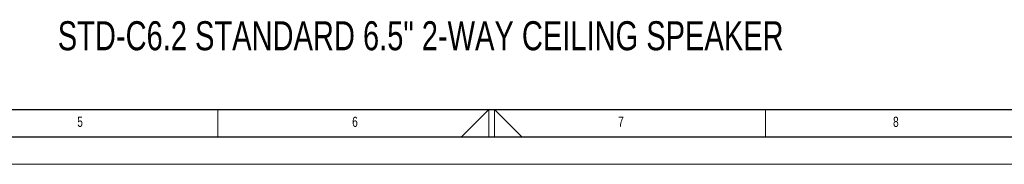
# Model space of a CAD drawing. Header units: millimetres. Extents: x 0 to 594, y 0 to 420.
# Tile 6 of 48: x 216 to 396, y 0 to 26. Entities that reach past the tile are written whole.
import ezdxf

# ---------------------------------------------------------------- set-up
doc = ezdxf.new("R2010")
doc.units = ezdxf.units.MM
doc.layers.add('FORMAT', color=7, linetype='Continuous')
doc.layers.add('SLD-0', color=7, linetype='Continuous')
doc.styles.add('SLDTEXTSTYLE0', font='TXT', dxfattribs={"width": 0.75})

msp = doc.modelspace()

# ---------------------------------------------------------------- linework, layer by layer
at = {"color": 7, "linetype": 'Continuous', "lineweight": 18}
for p, q in [((252, 10), (252, 5)), ((296.469, 5), (301.5, 10)), ((301.5, 10), (301.5, 5)), ((302.5, 10), (302.5, 5)), ((307.531, 5), (302.5, 10)), ((352, 10), (352, 5)), ((0, 0), (594, 0))]:
    msp.add_line(p, q, dxfattribs=at)
at = {"layer": 'FORMAT'}
for p, q in [((20, 10), (584, 10)), ((15, 5), (589, 5))]:
    msp.add_line(p, q, dxfattribs=at)

# ---------------------------------------------------------------- texts
at = {"layer": 'FORMAT', "char_height": 1.852, "attachment_point": 1, "style": 'SLDTEXTSTYLE0'}
for s, insert in [('5', (226.326, 8.668)), ('6', (276.533, 8.668)), ('7', (325.088, 8.668)), ('8', (375.294, 8.668))]:
    msp.add_mtext(s, dxfattribs=dict(at, insert=insert))
at = {"layer": 'SLD-0', "color": 7, "insert": (222.776, 26.077), "char_height": 5.29167, "attachment_point": 1, "style": 'SLDTEXTSTYLE0'}
msp.add_mtext('STD-C6.2 STANDARD 6.5" 2-WAY CEILING SPEAKER', dxfattribs=at)

doc.saveas('drawing.dxf')
